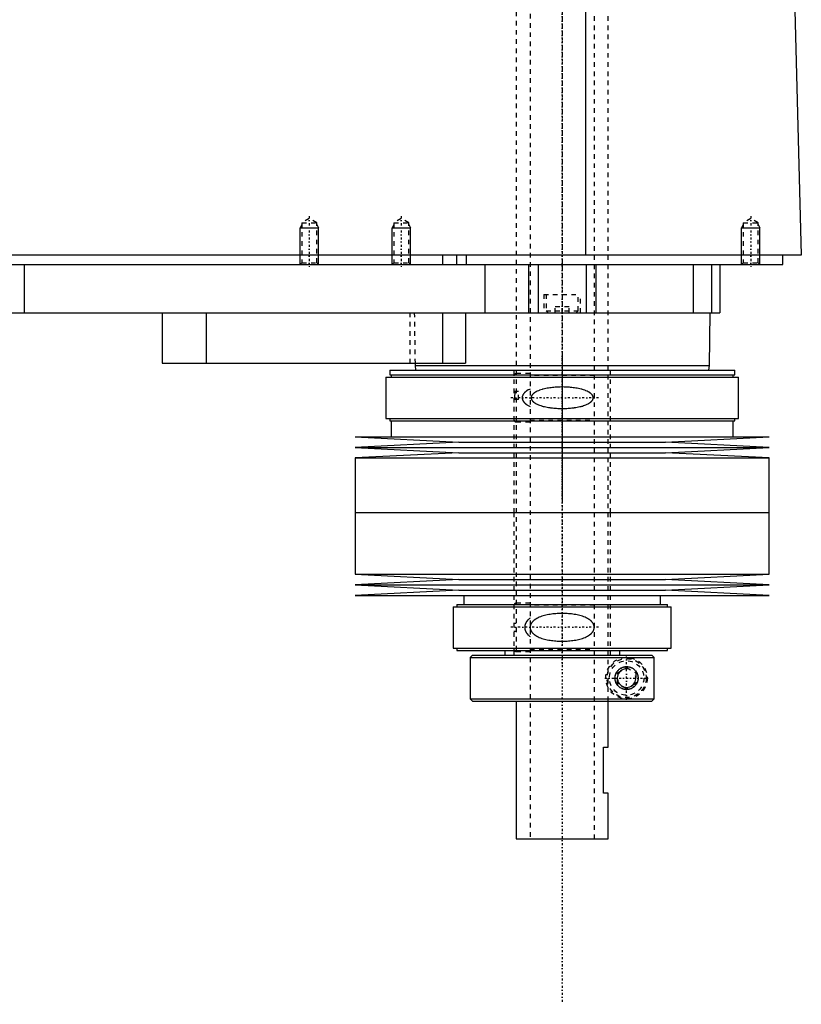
# Model space of a CAD drawing. Extents: x -139 to 602, y -146 to 645.
# Tile 4 of 6: x 432 to 602, y -146 to 68. Entities that reach past the tile are written whole.
import ezdxf

# ---------------------------------------------------------------- set-up
doc = ezdxf.new("R2010")
doc.units = 0
doc.linetypes.add('CENTER', pattern=[1.5, 0.45, -0.5, 0.05, -0.5])
doc.linetypes.add('DASHED', pattern=[2, 1, -1])
for name, color, linetype in [('AM_0', 7, 'CONTINUOUS'), ('AM_10', 7, 'CONTINUOUS'), ('AM_3', 7, 'DASHED'), ('AM_7', 7, 'CENTER')]:
    doc.layers.add(name, color=color, linetype=linetype)

msp = doc.modelspace()

# ---------------------------------------------------------------- linework, layer by layer
at = {"layer": 'AM_0', "color": 7, "linetype": 'CONTINUOUS'}
for p, q in [((555.15, 16.5), (555.15, 77.05)), ((600.5, 73.35), (602, 16.5)), ((602, 16.5), (200.5, 16.5)), ((524, 16.5), (524, 14.5)), ((527, 16.5), (527, 14.5)), ((529.15, 16.5), (529.15, 14.5)), ((598, 14.5), (598, 16.5)), ((244, 14.5), (598, 14.5)), ((433, 14.5), (433, 4)), ((533.21, 14.5), (533.21, 4)), ((542.7, 14.5), (542.7, 4)), ((544.81, 14.5), (544.81, 4)), ((555.19, 14.5), (555.19, 4)), ((557.3, 14.5), (557.3, 4)), ((578.5, 14.5), (578.5, 4)), ((582.5, 14.5), (582.5, 4)), ((584.3, 14.5), (584.3, 4)), ((388, 4), (584.3, 4)), ((463, 4), (463, -7)), ((472.56, 4), (472.56, -7)), ((524, 4), (524, -7)), ((529, 4), (529, -7)), ((582, -7.5), (582.17, 4)), ((463, -7), (529, -7)), ((512.48, -8.5), (512.48, -9.5)), ((512.48, -8.5), (587.52, -8.5)), ((517.99, -7), (518, -7.5)), ((518, -7.5), (518.1, -8.5)), ((518, -7.5), (582, -7.5)), ((581.9, -8.5), (582, -7.5)), ((587.52, -9.5), (587.52, -8.5)), ((511.68, -10), (511.68, -19)), ((511.68, -10), (588.33, -10)), ((512.48, -9.5), (587.52, -9.5)), ((512.83, -9.5), (512.83, -10)), ((587.17, -10), (587.17, -9.5)), ((588.33, -19), (588.33, -10)), ((511.68, -19), (588.33, -19)), ((512.48, -19), (512.48, -19.5)), ((587.52, -19.5), (587.52, -19)), ((512.48, -19.5), (587.52, -19.5)), ((512.83, -19.5), (512.83, -23)), ((587.17, -23), (587.17, -19.5)), ((505, -23), (527.5, -24.15)), ((505, -23), (595, -23)), ((572.5, -24.15), (595, -23)), ((527.5, -24.15), (505, -25.3)), ((505, -25.3), (527.5, -26.45)), ((505, -25.3), (595, -25.3)), ((527.5, -24.15), (572.5, -24.15)), ((595, -25.3), (572.5, -24.15)), ((572.5, -26.45), (595, -25.3)), ((527.5, -26.45), (505, -27.6)), ((505, -27.6), (505, -39.5)), ((505, -27.6), (595, -27.6)), ((527.5, -26.45), (572.5, -26.45)), ((595, -27.6), (572.5, -26.45)), ((595, -39.5), (595, -27.6)), ((505, -39.5), (595, -39.5)), ((505, -39.5), (505, -52.9)), ((505, -39.5), (595, -39.5)), ((595, -52.9), (595, -39.5)), ((505, -52.9), (527.5, -54.05)), ((505, -52.9), (595, -52.9)), ((572.5, -54.05), (595, -52.9)), ((527.5, -54.05), (505, -55.2)), ((505, -55.2), (527.5, -56.35)), ((505, -55.2), (595, -55.2)), ((527.5, -54.05), (572.5, -54.05)), ((595, -55.2), (572.5, -54.05)), ((572.5, -56.35), (595, -55.2)), ((527.5, -56.35), (505, -57.5)), ((505, -57.5), (595, -57.5)), ((527.5, -56.35), (572.5, -56.35)), ((528.6, -57.5), (528.6, -59.5)), ((571.4, -59.5), (571.4, -57.5)), ((595, -57.5), (572.5, -56.35)), ((527.1, -59.5), (527.1, -60)), ((527.1, -59.5), (572.9, -59.5)), ((572.9, -60), (572.9, -59.5)), ((526.3, -60), (526.3, -69)), ((526.3, -60), (573.7, -60)), ((573.7, -69), (573.7, -60)), ((526.3, -69), (573.7, -69)), ((527.1, -69), (527.1, -69.5)), ((527.1, -69.5), (572.9, -69.5)), ((530.5, -70.5), (530, -71)), ((530.5, -70.5), (569.49, -70.5)), ((537.5, -69.5), (537.5, -70.5)), ((562.5, -70.5), (562.5, -69.5)), ((569.99, -71), (569.49, -70.5)), ((572.9, -69.5), (572.9, -69)), ((530, -71), (530, -80)), ((530, -71), (569.99, -71)), ((569.99, -80), (569.99, -71)), ((530, -80), (530.5, -80.5)), ((530, -80), (569.99, -80)), ((530.5, -80.5), (569.49, -80.5)), ((540, -80.5), (540, -110.5)), ((560, -90.5), (560, -80.5)), ((569.49, -80.5), (569.99, -80)), ((559, -100.5), (559, -90.5)), ((559, -90.5), (560, -90.5)), ((560, -100.5), (559, -100.5)), ((560, -110.5), (560, -100.5)), ((540, -110.5), (560, -110.5))]:
    msp.add_line(p, q, dxfattribs=at)
msp.add_polyline3d([(561.5, -75.5, 0), (561.5, -75.49, 0), (561.5, -75.46, 0), (561.5, -75.43, 0), (561.5, -75.41, 0), (561.5, -75.4, 0), (561.5, -75.37, 0), (561.5, -75.34, 0), (561.51, -75.31, 0), (561.51, -75.28, 0), (561.51, -75.26, 0), (561.51, -75.24, 0), (561.52, -75.23, 0), (561.52, -75.2, 0), (561.52, -75.17, 0), (561.53, -75.14, 0), (561.53, -75.11, 0), (561.54, -75.08, 0), (561.54, -75.07, 0), (561.54, -75.05, 0), (561.55, -75.02, 0), (561.55, -75, 0), (561.55, -74.98, 0), (561.56, -74.97, 0), (561.56, -74.94, 0), (561.57, -74.91, 0), (561.57, -74.9, 0), (561.58, -74.88, 0), (561.59, -74.85, 0), (561.59, -74.82, 0), (561.6, -74.8, 0), (561.61, -74.77, 0), (561.62, -74.74, 0), (561.62, -74.73, 0), (561.63, -74.71, 0), (561.64, -74.68, 0), (561.65, -74.66, 0), (561.66, -74.63, 0), (561.67, -74.6, 0), (561.68, -74.58, 0), (561.68, -74.56, 0), (561.69, -74.55, 0), (561.7, -74.52, 0), (561.71, -74.49, 0), (561.72, -74.47, 0), (561.73, -74.44, 0), (561.75, -74.42, 0), (561.75, -74.4, 0), (561.76, -74.39, 0), (561.77, -74.37, 0), (561.79, -74.34, 0), (561.8, -74.31, 0), (561.81, -74.29, 0), (561.83, -74.27, 0), (561.83, -74.25, 0), (561.84, -74.24, 0), (561.85, -74.22, 0), (561.87, -74.19, 0), (561.88, -74.17, 0), (561.9, -74.15, 0), (561.91, -74.12, 0), (561.92, -74.11, 0), (561.93, -74.1, 0), (561.94, -74.08, 0), (561.96, -74.05, 0), (561.97, -74.04, 0), (562.02, -73.98, 0), (562.12, -73.86, 0), (562.22, -73.75, 0), (562.33, -73.64, 0), (562.44, -73.54, 0), (562.56, -73.45, 0), (562.62, -73.41, 0), (562.69, -73.37, 0), (562.81, -73.3, 0), (562.94, -73.23, 0), (563.01, -73.21, 0), (563.07, -73.18, 0), (563.21, -73.13, 0), (563.34, -73.09, 0), (563.41, -73.07, 0), (563.47, -73.06, 0), (563.6, -73.03, 0), (563.73, -73.01, 0), (563.86, -73, 0), (563.98, -73, 0), (564.11, -73, 0), (564.17, -73.01, 0), (564.23, -73.01, 0), (564.35, -73.03, 0), (564.48, -73.05, 0), (564.6, -73.07, 0), (564.72, -73.11, 0), (564.84, -73.15, 0), (564.9, -73.17, 0), (564.96, -73.19, 0), (565.08, -73.24, 0), (565.19, -73.3, 0), (565.3, -73.37, 0), (565.41, -73.44, 0), (565.51, -73.51, 0), (565.56, -73.55, 0), (565.61, -73.59, 0), (565.71, -73.68, 0), (565.8, -73.77, 0), (565.89, -73.86, 0), (565.97, -73.97, 0), (566.06, -74.08, 0), (566.1, -74.14, 0), (566.13, -74.2, 0), (566.21, -74.33, 0), (566.25, -74.41, 0), (566.26, -74.43, 0), (566.27, -74.45, 0), (566.28, -74.46, 0), (566.28, -74.48, 0), (566.29, -74.5, 0), (566.3, -74.52, 0), (566.31, -74.55, 0), (566.32, -74.57, 0), (566.33, -74.6, 0), (566.34, -74.61, 0), (566.34, -74.62, 0), (566.35, -74.65, 0), (566.36, -74.67, 0), (566.37, -74.7, 0), (566.38, -74.72, 0), (566.38, -74.75, 0), (566.39, -74.76, 0), (566.39, -74.77, 0), (566.4, -74.8, 0), (566.41, -74.82, 0), (566.41, -74.85, 0), (566.42, -74.88, 0), (566.43, -74.9, 0), (566.43, -74.92, 0), (566.43, -74.93, 0), (566.44, -74.96, 0), (566.45, -74.98, 0), (566.45, -75, 0), (566.45, -75.01, 0), (566.46, -75.04, 0), (566.46, -75.07, 0), (566.46, -75.08, 0), (566.47, -75.09, 0), (566.47, -75.12, 0), (566.48, -75.15, 0), (566.48, -75.18, 0), (566.48, -75.2, 0), (566.49, -75.23, 0), (566.49, -75.25, 0), (566.49, -75.26, 0), (566.49, -75.29, 0), (566.49, -75.32, 0), (566.5, -75.34, 0), (566.5, -75.37, 0), (566.5, -75.4, 0), (566.5, -75.41, 0), (566.5, -75.43, 0), (566.5, -75.46, 0), (566.5, -75.49, 0), (566.5, -75.5, 0), (566.5, -75.51, 0), (566.5, -75.54, 0), (566.5, -75.57, 0), (566.5, -75.59, 0), (566.5, -75.6, 0), (566.5, -75.63, 0), (566.5, -75.66, 0), (566.49, -75.68, 0), (566.49, -75.71, 0), (566.49, -75.74, 0), (566.49, -75.75, 0), (566.49, -75.77, 0), (566.48, -75.8, 0), (566.48, -75.82, 0), (566.48, -75.85, 0), (566.47, -75.88, 0), (566.47, -75.91, 0), (566.46, -75.92, 0), (566.46, -75.93, 0), (566.46, -75.96, 0), (566.45, -75.99, 0), (566.45, -76, 0), (566.45, -76.02, 0), (566.44, -76.04, 0), (566.43, -76.07, 0), (566.43, -76.08, 0), (566.43, -76.1, 0), (566.42, -76.12, 0), (566.41, -76.15, 0), (566.41, -76.18, 0), (566.4, -76.2, 0), (566.39, -76.23, 0), (566.39, -76.24, 0), (566.38, -76.25, 0), (566.38, -76.28, 0), (566.37, -76.3, 0), (566.36, -76.33, 0), (566.35, -76.35, 0), (566.34, -76.38, 0), (566.34, -76.39, 0), (566.33, -76.4, 0), (566.32, -76.43, 0), (566.31, -76.45, 0), (566.3, -76.48, 0), (566.29, -76.5, 0), (566.28, -76.52, 0), (566.28, -76.54, 0), (566.27, -76.55, 0), (566.26, -76.57, 0), (566.25, -76.59, 0), (566.21, -76.67, 0), (566.13, -76.8, 0), (566.1, -76.86, 0), (566.06, -76.92, 0), (565.97, -77.03, 0), (565.89, -77.14, 0), (565.8, -77.23, 0), (565.71, -77.32, 0), (565.61, -77.41, 0), (565.56, -77.45, 0), (565.51, -77.49, 0), (565.41, -77.56, 0), (565.3, -77.63, 0), (565.19, -77.7, 0), (565.08, -77.76, 0), (564.96, -77.81, 0), (564.9, -77.83, 0), (564.84, -77.85, 0), (564.72, -77.89, 0), (564.6, -77.93, 0), (564.48, -77.95, 0), (564.35, -77.97, 0), (564.23, -77.99, 0), (564.17, -77.99, 0), (564.11, -78, 0), (563.98, -78, 0), (563.86, -78, 0), (563.73, -77.99, 0), (563.6, -77.97, 0), (563.47, -77.94, 0), (563.41, -77.93, 0), (563.34, -77.91, 0), (563.21, -77.87, 0), (563.07, -77.82, 0), (563.01, -77.79, 0), (562.94, -77.77, 0), (562.81, -77.7, 0), (562.69, -77.63, 0), (562.62, -77.59, 0), (562.56, -77.55, 0), (562.44, -77.46, 0), (562.33, -77.36, 0), (562.22, -77.25, 0), (562.12, -77.14, 0), (562.02, -77.02, 0), (561.97, -76.96, 0), (561.96, -76.95, 0), (561.94, -76.92, 0), (561.93, -76.9, 0), (561.92, -76.89, 0), (561.91, -76.88, 0), (561.9, -76.85, 0), (561.88, -76.83, 0), (561.87, -76.81, 0), (561.85, -76.78, 0), (561.84, -76.76, 0), (561.83, -76.75, 0), (561.83, -76.73, 0), (561.81, -76.71, 0), (561.8, -76.69, 0), (561.79, -76.66, 0), (561.77, -76.63, 0), (561.76, -76.61, 0), (561.75, -76.6, 0), (561.75, -76.58, 0), (561.73, -76.56, 0), (561.72, -76.53, 0), (561.71, -76.51, 0), (561.7, -76.48, 0), (561.69, -76.45, 0), (561.68, -76.44, 0), (561.68, -76.42, 0), (561.67, -76.4, 0), (561.66, -76.37, 0), (561.65, -76.34, 0), (561.64, -76.32, 0), (561.63, -76.29, 0), (561.62, -76.27, 0), (561.62, -76.26, 0), (561.61, -76.23, 0), (561.6, -76.2, 0), (561.59, -76.18, 0), (561.59, -76.15, 0), (561.58, -76.12, 0), (561.57, -76.1, 0), (561.57, -76.09, 0), (561.56, -76.06, 0), (561.56, -76.03, 0), (561.55, -76.02, 0), (561.55, -76, 0), (561.55, -75.98, 0), (561.54, -75.95, 0), (561.54, -75.93, 0), (561.54, -75.92, 0), (561.53, -75.89, 0), (561.53, -75.86, 0), (561.52, -75.83, 0), (561.52, -75.8, 0), (561.52, -75.77, 0), (561.51, -75.76, 0), (561.51, -75.74, 0), (561.51, -75.72, 0), (561.51, -75.69, 0), (561.5, -75.66, 0), (561.5, -75.63, 0), (561.5, -75.6, 0), (561.5, -75.59, 0), (561.5, -75.57, 0), (561.5, -75.54, 0), (561.5, -75.51, 0), (561.5, -75.5, 0)], dxfattribs=at)
at = {"layer": 'AM_10', "color": 7, "linetype": 'CONTINUOUS'}
for p, q in [((493.38, 23.16), (493, 22.5)), ((493, 14.5), (493, 22.5)), ((493, 22.5), (497, 22.5)), ((496.62, 23.16), (497, 22.5)), ((497, 14.5), (497, 22.5)), ((513.38, 23.16), (513, 22.5)), ((513, 14.5), (513, 22.5)), ((513, 22.5), (517, 22.5)), ((516.62, 23.16), (517, 22.5)), ((517, 14.5), (517, 22.5)), ((589.38, 23.16), (589, 22.5)), ((589, 14.5), (589, 22.5)), ((589, 22.5), (593, 22.5)), ((592.62, 23.16), (593, 22.5)), ((593, 14.5), (593, 22.5))]:
    msp.add_line(p, q, dxfattribs=at)
msp.add_arc((564, -75.5), 2.01, 75, 15, dxfattribs=at)
at = {"layer": 'AM_3', "color": 6, "linetype": 'DASHED'}
for p, q in [((543, 569), (543, -110.5)), ((557, -110.5), (557, 569)), ((540, 553.5), (540, -70.5)), ((560, -80.5), (560, 553.5)), ((495, 24.5), (493.38, 23.56)), ((496.62, 23.56), (495, 24.5)), ((515, 24.5), (513.38, 23.56)), ((516.62, 23.56), (515, 24.5)), ((591, 24.5), (589.38, 23.56)), ((592.62, 23.56), (591, 24.5)), ((493.38, 23.56), (493.38, 14.88)), ((493.38, 23.56), (496.62, 23.56)), ((496.62, 14.88), (496.62, 23.56)), ((513.38, 23.56), (513.38, 14.88)), ((513.38, 23.56), (516.62, 23.56)), ((516.62, 14.88), (516.62, 23.56)), ((589.38, 23.56), (589.38, 14.88)), ((589.38, 23.56), (592.62, 23.56)), ((592.62, 14.88), (592.62, 23.56)), ((493.38, 14.88), (493, 14.5)), ((493.38, 14.88), (496.62, 14.88)), ((497, 14.5), (496.62, 14.88)), ((513.38, 14.88), (513, 14.5)), ((513.38, 14.88), (516.62, 14.88)), ((517, 14.5), (516.62, 14.88)), ((578.5, 14.5), (578.5, 4)), ((589.38, 14.88), (589, 14.5)), ((589.38, 14.88), (592.62, 14.88)), ((593, 14.5), (592.62, 14.88)), ((546, 8), (546, 4)), ((546, 8), (554, 8)), ((546.5, 8), (546.5, 4.4)), ((553.5, 4.4), (553.5, 8)), ((554, 4), (554, 8)), ((546.5, 4.4), (546.9, 4)), ((546.5, 4.4), (553.5, 4.4)), ((548.5, 4), (548.5, 5.25)), ((551.5, 5.25), (548.5, 5.25)), ((550, 4), (550, 5.25)), ((551.5, 4), (551.5, 5.25)), ((553.1, 4), (553.5, 4.4)), ((516.85, 4), (516.85, -7)), ((517.83, 4), (517.99, -7)), ((539.5, -8.5), (539.5, -39.5)), ((560.5, -39.5), (560.5, -8.5)), ((543, -9.25), (540, -9.25)), ((557, -9.65), (543, -9.65)), ((539.5, -13.1), (540.5, -13.1)), ((540.5, -14.9), (539.5, -14.9)), ((540.5, -13.16), (540, -13.16)), ((540.5, -14.9), (540.5, -13.1)), ((540, -19.75), (543, -19.75)), ((543, -19.35), (557, -19.35)), ((539.5, -39.5), (539.5, -70.5)), ((560.5, -70.5), (560.5, -39.5)), ((543, -59.2), (540, -59.2)), ((557, -59.6), (543, -59.6)), ((539.5, -63.55), (540, -63.55)), ((540, -65.35), (539.5, -65.35)), ((540, -69.7), (543, -69.7)), ((543, -69.3), (557, -69.3)), ((559.97, -80.5), (559.97, -70.5)), ((569.73, -70.75), (569.99, -71)), ((562, -74.35), (564, -73.19)), ((562, -76.65), (562, -74.35)), ((564, -73.19), (566, -74.35)), ((566, -74.35), (566, -76.65)), ((564, -77.81), (562, -76.65)), ((566, -76.65), (564, -77.81)), ((569.99, -80), (569.61, -80.38))]:
    msp.add_line(p, q, dxfattribs=at)
for points in [[(543, -12.6, 0), (542.86, -12.67, 0), (542.6, -12.81, 0), (542.34, -12.97, 0), (542.22, -13.06, 0), (542.2, -13.07, 0), (542.16, -13.1, 0), (542.12, -13.13, 0), (542.1, -13.15, 0), (542.08, -13.16, 0), (542.04, -13.19, 0), (542.01, -13.23, 0), (541.97, -13.26, 0), (541.93, -13.29, 0), (541.9, -13.32, 0), (541.88, -13.34, 0), (541.86, -13.36, 0), (541.83, -13.39, 0), (541.8, -13.42, 0), (541.76, -13.46, 0), (541.73, -13.49, 0), (541.7, -13.53, 0), (541.68, -13.55, 0), (541.67, -13.57, 0), (541.64, -13.6, 0), (541.61, -13.64, 0), (541.58, -13.68, 0), (541.55, -13.73, 0), (541.53, -13.77, 0), (541.51, -13.79, 0), (541.5, -13.81, 0), (541.47, -13.86, 0), (541.45, -13.9, 0), (541.43, -13.95, 0), (541.41, -13.99, 0), (541.39, -14.04, 0), (541.38, -14.06, 0), (541.37, -14.09, 0), (541.36, -14.14, 0), (541.34, -14.18, 0), (541.33, -14.23, 0), (541.32, -14.28, 0), (541.31, -14.33, 0), (541.31, -14.35, 0), (541.31, -14.38, 0), (541.3, -14.43, 0), (541.3, -14.48, 0), (541.3, -14.5, 0), (541.3, -14.52, 0), (541.3, -14.57, 0), (541.31, -14.62, 0), (541.31, -14.65, 0), (541.31, -14.67, 0), (541.32, -14.72, 0), (541.33, -14.77, 0), (541.34, -14.82, 0), (541.36, -14.86, 0), (541.37, -14.91, 0), (541.38, -14.94, 0), (541.39, -14.96, 0), (541.41, -15.01, 0), (541.43, -15.05, 0), (541.45, -15.1, 0), (541.47, -15.14, 0), (541.5, -15.19, 0), (541.51, -15.21, 0), (541.53, -15.23, 0), (541.55, -15.27, 0), (541.58, -15.32, 0), (541.61, -15.36, 0), (541.64, -15.4, 0), (541.67, -15.43, 0), (541.68, -15.45, 0), (541.7, -15.47, 0), (541.73, -15.51, 0), (541.76, -15.54, 0), (541.8, -15.58, 0), (541.83, -15.61, 0), (541.86, -15.64, 0), (541.88, -15.66, 0), (541.9, -15.68, 0), (541.93, -15.71, 0), (541.97, -15.74, 0), (542.01, -15.77, 0), (542.04, -15.81, 0), (542.08, -15.84, 0), (542.1, -15.85, 0), (542.12, -15.87, 0), (542.16, -15.9, 0), (542.2, -15.93, 0), (542.22, -15.94, 0), (542.24, -15.96, 0), (542.28, -15.98, 0), (542.32, -16.01, 0), (542.34, -16.03, 0), (542.36, -16.04, 0), (542.4, -16.07, 0), (542.44, -16.09, 0), (542.6, -16.19, 0), (542.86, -16.33, 0), (543, -16.4, 0)], [(550, -12.16, 0), (549.86, -12.16, 0), (549.58, -12.17, 0), (549.3, -12.17, 0), (549.16, -12.18, 0), (549.02, -12.19, 0), (548.73, -12.2, 0), (548.44, -12.22, 0), (548.16, -12.25, 0), (547.87, -12.27, 0), (547.58, -12.31, 0), (547.43, -12.33, 0), (547.29, -12.35, 0), (547, -12.39, 0), (546.72, -12.44, 0), (546.44, -12.49, 0), (546.16, -12.56, 0), (545.88, -12.62, 0), (545.75, -12.66, 0), (545.61, -12.7, 0), (545.35, -12.78, 0), (545.09, -12.86, 0), (544.96, -12.91, 0), (544.83, -12.96, 0), (544.59, -13.07, 0), (544.35, -13.19, 0), (544.23, -13.25, 0), (544.21, -13.26, 0), (544.17, -13.29, 0), (544.13, -13.31, 0), (544.12, -13.32, 0), (544.1, -13.33, 0), (544.06, -13.36, 0), (544.02, -13.38, 0), (543.99, -13.41, 0), (543.95, -13.43, 0), (543.91, -13.46, 0), (543.89, -13.47, 0), (543.88, -13.48, 0), (543.84, -13.51, 0), (543.81, -13.54, 0), (543.77, -13.57, 0), (543.74, -13.6, 0), (543.7, -13.63, 0), (543.68, -13.64, 0), (543.67, -13.66, 0), (543.63, -13.69, 0), (543.6, -13.73, 0), (543.57, -13.76, 0), (543.54, -13.8, 0), (543.51, -13.84, 0), (543.49, -13.85, 0), (543.48, -13.87, 0), (543.45, -13.91, 0), (543.42, -13.95, 0), (543.4, -13.99, 0), (543.37, -14.03, 0), (543.35, -14.08, 0), (543.34, -14.1, 0), (543.33, -14.12, 0), (543.31, -14.16, 0), (543.3, -14.21, 0), (543.28, -14.25, 0), (543.27, -14.3, 0), (543.26, -14.34, 0), (543.26, -14.36, 0), (543.25, -14.39, 0), (543.25, -14.43, 0), (543.25, -14.48, 0), (543.25, -14.5, 0), (543.25, -14.52, 0), (543.25, -14.57, 0), (543.25, -14.61, 0), (543.26, -14.64, 0), (543.26, -14.66, 0), (543.27, -14.7, 0), (543.28, -14.75, 0), (543.3, -14.79, 0), (543.31, -14.84, 0), (543.33, -14.88, 0), (543.34, -14.9, 0), (543.35, -14.92, 0), (543.37, -14.97, 0), (543.4, -15.01, 0), (543.42, -15.05, 0), (543.45, -15.09, 0), (543.48, -15.13, 0), (543.49, -15.15, 0), (543.51, -15.16, 0), (543.54, -15.2, 0), (543.57, -15.24, 0), (543.6, -15.27, 0), (543.63, -15.31, 0), (543.67, -15.34, 0), (543.68, -15.36, 0), (543.7, -15.37, 0), (543.74, -15.4, 0), (543.77, -15.43, 0), (543.81, -15.46, 0), (543.84, -15.49, 0), (543.88, -15.52, 0), (543.89, -15.53, 0), (543.91, -15.54, 0), (543.95, -15.57, 0), (543.99, -15.59, 0), (544.02, -15.62, 0), (544.06, -15.64, 0), (544.1, -15.67, 0), (544.12, -15.68, 0), (544.13, -15.69, 0), (544.17, -15.71, 0), (544.21, -15.74, 0), (544.23, -15.75, 0), (544.35, -15.81, 0), (544.59, -15.93, 0), (544.83, -16.04, 0), (545.09, -16.14, 0), (545.35, -16.22, 0), (545.61, -16.3, 0), (545.75, -16.34, 0), (545.88, -16.38, 0), (546.16, -16.44, 0), (546.44, -16.51, 0), (546.72, -16.56, 0), (547, -16.61, 0), (547.29, -16.65, 0), (547.43, -16.67, 0), (547.58, -16.69, 0), (547.87, -16.73, 0), (548.16, -16.75, 0), (548.44, -16.78, 0), (548.73, -16.8, 0), (549.02, -16.81, 0), (549.16, -16.82, 0), (549.3, -16.83, 0), (549.58, -16.83, 0), (549.86, -16.84, 0), (550, -16.84, 0), (550.14, -16.84, 0), (550.42, -16.83, 0), (550.7, -16.83, 0), (550.84, -16.82, 0), (550.98, -16.81, 0), (551.27, -16.8, 0), (551.56, -16.78, 0), (551.84, -16.75, 0), (552.13, -16.73, 0), (552.42, -16.69, 0), (552.57, -16.67, 0), (552.71, -16.65, 0), (553, -16.61, 0), (553.28, -16.56, 0), (553.56, -16.51, 0), (553.84, -16.44, 0), (554.12, -16.38, 0), (554.25, -16.34, 0), (554.39, -16.3, 0), (554.65, -16.22, 0), (554.91, -16.14, 0), (555.17, -16.04, 0), (555.41, -15.93, 0), (555.65, -15.81, 0), (555.77, -15.75, 0), (555.79, -15.74, 0), (555.83, -15.71, 0), (555.87, -15.69, 0), (555.88, -15.68, 0), (555.9, -15.67, 0), (555.94, -15.64, 0), (555.98, -15.62, 0), (556.01, -15.59, 0), (556.05, -15.57, 0), (556.09, -15.54, 0), (556.11, -15.53, 0), (556.12, -15.52, 0), (556.16, -15.49, 0), (556.19, -15.46, 0), (556.23, -15.43, 0), (556.26, -15.4, 0), (556.3, -15.37, 0), (556.32, -15.36, 0), (556.33, -15.34, 0), (556.37, -15.31, 0), (556.4, -15.27, 0), (556.43, -15.24, 0), (556.46, -15.2, 0), (556.49, -15.16, 0), (556.51, -15.15, 0), (556.52, -15.13, 0), (556.55, -15.09, 0), (556.58, -15.05, 0), (556.6, -15.01, 0), (556.63, -14.97, 0), (556.65, -14.92, 0), (556.66, -14.9, 0), (556.67, -14.88, 0), (556.69, -14.84, 0), (556.7, -14.79, 0), (556.72, -14.75, 0), (556.73, -14.7, 0), (556.74, -14.66, 0), (556.74, -14.64, 0), (556.75, -14.61, 0), (556.75, -14.57, 0), (556.75, -14.52, 0), (556.75, -14.5, 0), (556.75, -14.48, 0), (556.75, -14.43, 0), (556.75, -14.39, 0), (556.74, -14.36, 0), (556.74, -14.34, 0), (556.73, -14.3, 0), (556.72, -14.25, 0), (556.7, -14.21, 0), (556.69, -14.16, 0), (556.67, -14.12, 0), (556.66, -14.1, 0), (556.65, -14.08, 0), (556.63, -14.03, 0), (556.6, -13.99, 0), (556.58, -13.95, 0), (556.55, -13.91, 0), (556.52, -13.87, 0), (556.51, -13.85, 0), (556.49, -13.84, 0), (556.46, -13.8, 0), (556.43, -13.76, 0), (556.4, -13.73, 0), (556.37, -13.69, 0), (556.33, -13.66, 0), (556.32, -13.64, 0), (556.3, -13.63, 0), (556.26, -13.6, 0), (556.23, -13.57, 0), (556.19, -13.54, 0), (556.16, -13.51, 0), (556.12, -13.48, 0), (556.11, -13.47, 0), (556.09, -13.46, 0), (556.05, -13.43, 0), (556.01, -13.41, 0), (555.98, -13.38, 0), (555.94, -13.36, 0), (555.9, -13.33, 0), (555.88, -13.32, 0), (555.87, -13.31, 0), (555.83, -13.29, 0), (555.79, -13.26, 0), (555.77, -13.25, 0), (555.65, -13.19, 0), (555.41, -13.07, 0), (555.17, -12.96, 0), (555.04, -12.91, 0), (554.91, -12.86, 0), (554.65, -12.78, 0), (554.39, -12.7, 0), (554.25, -12.66, 0), (554.12, -12.62, 0), (553.84, -12.56, 0), (553.56, -12.49, 0), (553.28, -12.44, 0), (553, -12.39, 0), (552.71, -12.35, 0), (552.57, -12.33, 0), (552.42, -12.31, 0), (552.13, -12.27, 0), (551.84, -12.25, 0), (551.56, -12.22, 0), (551.27, -12.2, 0), (550.98, -12.19, 0), (550.84, -12.18, 0), (550.7, -12.17, 0), (550.42, -12.17, 0), (550.14, -12.16, 0), (550, -12.16, 0)], [(540, -13.16, 0), (540, -13.16, 0), (540, -13.16, 0), (539.99, -13.16, 0), (539.99, -13.16, 0), (539.99, -13.16, 0), (539.99, -13.16, 0), (539.98, -13.16, 0), (539.98, -13.16, 0), (539.98, -13.16, 0), (539.98, -13.16, 0), (539.97, -13.16, 0), (539.97, -13.16, 0), (539.97, -13.16, 0), (539.97, -13.16, 0), (539.96, -13.16, 0), (539.96, -13.16, 0), (539.96, -13.16, 0), (539.96, -13.16, 0), (539.96, -13.16, 0), (539.95, -13.16, 0), (539.95, -13.17, 0), (539.95, -13.17, 0), (539.95, -13.17, 0), (539.95, -13.17, 0), (539.94, -13.17, 0), (539.94, -13.17, 0), (539.94, -13.17, 0), (539.94, -13.17, 0), (539.93, -13.17, 0), (539.93, -13.17, 0), (539.93, -13.18, 0), (539.93, -13.18, 0), (539.93, -13.18, 0), (539.93, -13.18, 0), (539.92, -13.18, 0), (539.92, -13.18, 0), (539.92, -13.18, 0), (539.92, -13.18, 0), (539.91, -13.19, 0), (539.91, -13.19, 0), (539.91, -13.19, 0), (539.91, -13.19, 0), (539.91, -13.19, 0), (539.9, -13.19, 0), (539.9, -13.19, 0), (539.9, -13.2, 0), (539.9, -13.2, 0), (539.9, -13.2, 0), (539.9, -13.2, 0), (539.89, -13.2, 0), (539.89, -13.21, 0), (539.87, -13.22, 0), (539.87, -13.23, 0), (539.86, -13.23, 0), (539.85, -13.25, 0), (539.84, -13.26, 0), (539.83, -13.28, 0), (539.82, -13.29, 0), (539.81, -13.3, 0), (539.81, -13.31, 0), (539.8, -13.32, 0), (539.8, -13.34, 0), (539.79, -13.35, 0), (539.78, -13.36, 0), (539.78, -13.37, 0), (539.77, -13.38, 0), (539.77, -13.4, 0), (539.76, -13.41, 0), (539.76, -13.42, 0), (539.76, -13.43, 0), (539.75, -13.45, 0), (539.73, -13.5, 0), (539.71, -13.6, 0), (539.68, -13.7, 0), (539.67, -13.81, 0), (539.65, -13.91, 0), (539.65, -13.97, 0), (539.64, -14.02, 0), (539.63, -14.13, 0), (539.63, -14.23, 0), (539.62, -14.34, 0), (539.62, -14.44, 0), (539.62, -14.54, 0), (539.62, -14.59, 0), (539.62, -14.64, 0), (539.63, -14.74, 0), (539.63, -14.85, 0), (539.63, -14.9, 0)], [(550, -61.44, 0), (549.85, -61.44, 0), (549.55, -61.44, 0), (549.24, -61.45, 0), (549.09, -61.46, 0), (548.93, -61.47, 0), (548.62, -61.49, 0), (548.31, -61.51, 0), (547.99, -61.55, 0), (547.68, -61.59, 0), (547.37, -61.63, 0), (547.22, -61.66, 0), (547.06, -61.68, 0), (546.76, -61.74, 0), (546.45, -61.81, 0), (546.15, -61.88, 0), (545.86, -61.96, 0), (545.57, -62.05, 0), (545.43, -62.1, 0), (545.29, -62.15, 0), (545.02, -62.26, 0), (544.75, -62.38, 0), (544.62, -62.45, 0), (544.49, -62.52, 0), (544.25, -62.66, 0), (544.11, -62.76, 0), (544.07, -62.78, 0), (544.03, -62.81, 0), (544.01, -62.82, 0), (543.99, -62.84, 0), (543.95, -62.87, 0), (543.91, -62.9, 0), (543.9, -62.91, 0), (543.88, -62.93, 0), (543.84, -62.96, 0), (543.8, -62.99, 0), (543.78, -63, 0), (543.77, -63.02, 0), (543.73, -63.05, 0), (543.69, -63.09, 0), (543.66, -63.12, 0), (543.62, -63.15, 0), (543.59, -63.19, 0), (543.57, -63.21, 0), (543.56, -63.23, 0), (543.52, -63.26, 0), (543.49, -63.3, 0), (543.46, -63.34, 0), (543.42, -63.38, 0), (543.39, -63.42, 0), (543.38, -63.44, 0), (543.36, -63.46, 0), (543.33, -63.51, 0), (543.3, -63.55, 0), (543.28, -63.59, 0), (543.25, -63.64, 0), (543.22, -63.69, 0), (543.21, -63.71, 0), (543.2, -63.73, 0), (543.18, -63.78, 0), (543.16, -63.83, 0), (543.14, -63.88, 0), (543.12, -63.92, 0), (543.1, -63.97, 0), (543.09, -64, 0), (543.09, -64.02, 0), (543.07, -64.07, 0), (543.06, -64.12, 0), (543.05, -64.17, 0), (543.04, -64.22, 0), (543.03, -64.27, 0), (543.03, -64.3, 0), (543.03, -64.32, 0), (543.03, -64.37, 0), (543.02, -64.43, 0), (543.02, -64.45, 0), (543.02, -64.47, 0), (543.03, -64.53, 0), (543.03, -64.58, 0), (543.03, -64.6, 0), (543.03, -64.63, 0), (543.04, -64.68, 0), (543.05, -64.73, 0), (543.06, -64.78, 0), (543.07, -64.83, 0), (543.09, -64.88, 0), (543.09, -64.9, 0), (543.1, -64.93, 0), (543.12, -64.98, 0), (543.14, -65.02, 0), (543.16, -65.07, 0), (543.18, -65.12, 0), (543.2, -65.17, 0), (543.21, -65.19, 0), (543.22, -65.21, 0), (543.25, -65.26, 0), (543.28, -65.31, 0), (543.3, -65.35, 0), (543.33, -65.39, 0), (543.36, -65.44, 0), (543.38, -65.46, 0), (543.39, -65.48, 0), (543.42, -65.52, 0), (543.46, -65.56, 0), (543.49, -65.6, 0), (543.52, -65.64, 0), (543.56, -65.67, 0), (543.57, -65.69, 0), (543.59, -65.71, 0), (543.62, -65.75, 0), (543.66, -65.78, 0), (543.69, -65.81, 0), (543.73, -65.85, 0), (543.77, -65.88, 0), (543.78, -65.9, 0), (543.8, -65.91, 0), (543.84, -65.94, 0), (543.88, -65.97, 0), (543.9, -65.99, 0), (543.91, -66, 0), (543.95, -66.03, 0), (543.99, -66.06, 0), (544.01, -66.08, 0), (544.03, -66.09, 0), (544.07, -66.12, 0), (544.11, -66.14, 0), (544.25, -66.24, 0), (544.49, -66.38, 0), (544.75, -66.52, 0), (545.02, -66.64, 0), (545.29, -66.75, 0), (545.43, -66.8, 0), (545.57, -66.85, 0), (545.86, -66.94, 0), (546.15, -67.02, 0), (546.45, -67.09, 0), (546.76, -67.16, 0), (547.06, -67.22, 0), (547.22, -67.24, 0), (547.37, -67.27, 0), (547.68, -67.31, 0), (547.99, -67.35, 0), (548.31, -67.39, 0), (548.62, -67.41, 0), (548.93, -67.43, 0), (549.09, -67.44, 0), (549.24, -67.45, 0), (549.55, -67.46, 0), (549.85, -67.46, 0), (550, -67.46, 0), (550.15, -67.46, 0), (550.45, -67.46, 0), (550.76, -67.45, 0), (550.91, -67.44, 0), (551.07, -67.43, 0), (551.38, -67.41, 0), (551.69, -67.39, 0), (552.01, -67.35, 0), (552.32, -67.31, 0), (552.63, -67.27, 0), (552.78, -67.24, 0), (552.94, -67.22, 0), (553.24, -67.16, 0), (553.55, -67.09, 0), (553.85, -67.02, 0), (554.14, -66.94, 0), (554.43, -66.85, 0), (554.57, -66.8, 0), (554.71, -66.75, 0), (554.98, -66.64, 0), (555.25, -66.52, 0), (555.51, -66.38, 0), (555.75, -66.24, 0), (555.89, -66.14, 0), (555.93, -66.12, 0), (555.97, -66.09, 0), (555.99, -66.08, 0), (556.01, -66.06, 0), (556.05, -66.03, 0), (556.09, -66, 0), (556.1, -65.99, 0), (556.12, -65.97, 0), (556.16, -65.94, 0), (556.2, -65.91, 0), (556.22, -65.9, 0), (556.23, -65.88, 0), (556.27, -65.85, 0), (556.31, -65.81, 0), (556.34, -65.78, 0), (556.38, -65.75, 0), (556.41, -65.71, 0), (556.43, -65.69, 0), (556.44, -65.67, 0), (556.48, -65.64, 0), (556.51, -65.6, 0), (556.54, -65.56, 0), (556.58, -65.52, 0), (556.61, -65.48, 0), (556.62, -65.46, 0), (556.64, -65.44, 0), (556.67, -65.39, 0), (556.7, -65.35, 0), (556.72, -65.31, 0), (556.75, -65.26, 0), (556.78, -65.21, 0), (556.79, -65.19, 0), (556.8, -65.17, 0), (556.82, -65.12, 0), (556.84, -65.07, 0), (556.86, -65.02, 0), (556.88, -64.98, 0), (556.9, -64.93, 0), (556.91, -64.9, 0), (556.91, -64.88, 0), (556.93, -64.83, 0), (556.94, -64.78, 0), (556.95, -64.73, 0), (556.96, -64.68, 0), (556.97, -64.63, 0), (556.97, -64.6, 0), (556.97, -64.58, 0), (556.97, -64.53, 0), (556.98, -64.47, 0), (556.98, -64.45, 0), (556.98, -64.43, 0), (556.97, -64.37, 0), (556.97, -64.32, 0), (556.97, -64.3, 0), (556.97, -64.27, 0), (556.96, -64.22, 0), (556.95, -64.17, 0), (556.94, -64.12, 0), (556.93, -64.07, 0), (556.91, -64.02, 0), (556.91, -64, 0), (556.9, -63.97, 0), (556.88, -63.92, 0), (556.86, -63.88, 0), (556.84, -63.83, 0), (556.82, -63.78, 0), (556.8, -63.73, 0), (556.79, -63.71, 0), (556.78, -63.69, 0), (556.75, -63.64, 0), (556.72, -63.59, 0), (556.7, -63.55, 0), (556.67, -63.51, 0), (556.64, -63.46, 0), (556.62, -63.44, 0), (556.61, -63.42, 0), (556.58, -63.38, 0), (556.54, -63.34, 0), (556.51, -63.3, 0), (556.48, -63.26, 0), (556.44, -63.23, 0), (556.43, -63.21, 0), (556.41, -63.19, 0), (556.38, -63.15, 0), (556.34, -63.12, 0), (556.31, -63.09, 0), (556.27, -63.05, 0), (556.23, -63.02, 0), (556.22, -63, 0), (556.2, -62.99, 0), (556.16, -62.96, 0), (556.12, -62.93, 0), (556.1, -62.91, 0), (556.09, -62.9, 0), (556.05, -62.87, 0), (556.01, -62.84, 0), (555.99, -62.82, 0), (555.97, -62.81, 0), (555.93, -62.78, 0), (555.89, -62.76, 0), (555.75, -62.66, 0), (555.51, -62.52, 0), (555.38, -62.45, 0), (555.25, -62.38, 0), (554.98, -62.26, 0), (554.71, -62.15, 0), (554.57, -62.1, 0), (554.43, -62.05, 0), (554.14, -61.96, 0), (553.85, -61.88, 0), (553.55, -61.81, 0), (553.24, -61.74, 0), (552.94, -61.68, 0), (552.78, -61.66, 0), (552.63, -61.63, 0), (552.32, -61.59, 0), (552.01, -61.55, 0), (551.69, -61.51, 0), (551.38, -61.49, 0), (551.07, -61.47, 0), (550.91, -61.46, 0), (550.76, -61.45, 0), (550.45, -61.44, 0), (550.15, -61.44, 0), (550, -61.44, 0)], [(543, -62.46, 0), (542.89, -62.54, 0), (542.77, -62.64, 0), (542.74, -62.67, 0), (542.71, -62.7, 0), (542.69, -62.72, 0), (542.67, -62.73, 0), (542.64, -62.76, 0), (542.61, -62.79, 0), (542.58, -62.82, 0), (542.55, -62.85, 0), (542.52, -62.89, 0), (542.5, -62.9, 0), (542.49, -62.92, 0), (542.46, -62.95, 0), (542.43, -62.98, 0), (542.42, -63, 0), (542.4, -63.02, 0), (542.38, -63.05, 0), (542.35, -63.08, 0), (542.34, -63.1, 0), (542.32, -63.12, 0), (542.3, -63.15, 0), (542.27, -63.19, 0), (542.25, -63.22, 0), (542.22, -63.25, 0), (542.2, -63.29, 0), (542.19, -63.31, 0), (542.18, -63.33, 0), (542.15, -63.36, 0), (542.13, -63.4, 0), (542.11, -63.44, 0), (542.09, -63.48, 0), (542.07, -63.52, 0), (542.06, -63.54, 0), (542.05, -63.56, 0), (542.03, -63.6, 0), (542.01, -63.64, 0), (541.99, -63.68, 0), (541.98, -63.72, 0), (541.96, -63.77, 0), (541.95, -63.79, 0), (541.94, -63.81, 0), (541.93, -63.85, 0), (541.92, -63.9, 0), (541.9, -63.94, 0), (541.89, -63.99, 0), (541.88, -64.03, 0), (541.88, -64.05, 0), (541.87, -64.08, 0), (541.87, -64.12, 0), (541.86, -64.16, 0), (541.85, -64.21, 0), (541.85, -64.25, 0), (541.84, -64.3, 0), (541.84, -64.32, 0), (541.84, -64.34, 0), (541.84, -64.39, 0), (541.84, -64.43, 0), (541.84, -64.45, 0), (541.84, -64.47, 0), (541.84, -64.51, 0), (541.84, -64.56, 0), (541.84, -64.58, 0), (541.84, -64.6, 0), (541.85, -64.65, 0), (541.85, -64.69, 0), (541.86, -64.74, 0), (541.87, -64.78, 0), (541.87, -64.82, 0), (541.88, -64.85, 0), (541.88, -64.87, 0), (541.89, -64.91, 0), (541.9, -64.96, 0), (541.92, -65, 0), (541.93, -65.05, 0), (541.94, -65.09, 0), (541.95, -65.11, 0), (541.96, -65.13, 0), (541.98, -65.18, 0), (541.99, -65.22, 0), (542.01, -65.26, 0), (542.03, -65.3, 0), (542.05, -65.34, 0), (542.06, -65.36, 0), (542.07, -65.38, 0), (542.09, -65.42, 0), (542.11, -65.46, 0), (542.13, -65.5, 0), (542.15, -65.54, 0), (542.18, -65.57, 0), (542.19, -65.59, 0), (542.2, -65.61, 0), (542.22, -65.65, 0), (542.25, -65.68, 0), (542.27, -65.71, 0), (542.3, -65.75, 0), (542.32, -65.78, 0), (542.34, -65.8, 0), (542.35, -65.82, 0), (542.38, -65.85, 0), (542.4, -65.88, 0), (542.42, -65.9, 0), (542.43, -65.92, 0), (542.46, -65.95, 0), (542.49, -65.98, 0), (542.5, -66, 0), (542.52, -66.01, 0), (542.55, -66.05, 0), (542.58, -66.08, 0), (542.61, -66.11, 0), (542.64, -66.14, 0), (542.67, -66.17, 0), (542.69, -66.18, 0), (542.71, -66.2, 0), (542.74, -66.23, 0), (542.77, -66.26, 0), (542.89, -66.36, 0), (543, -66.44, 0)]]:
    msp.add_polyline3d(points, dxfattribs=at)
for radius in [4.5, 4.25, 3.75, 2.5]:
    msp.add_circle((564, -75.5), radius, dxfattribs=at)
for centre, start, end in [((540, -9.75), 90, 180), ((540, -19.25), 180, 270), ((540, -59.7), 90, 180), ((540, -69.2), 180, 270)]:
    msp.add_arc(centre, 0.5, start, end, dxfattribs=at)
at = {"layer": 'AM_7', "color": 4, "linetype": 'CENTER'}
for p, q in [((550, 644.98), (550, -146.47)), ((550, 224.39), (550, -37.19)), ((495, 25), (495, 14)), ((515, 25), (515, 14)), ((591, 25), (591, 14)), ((550, -5.4), (550, -73.6)), ((550, -6.95), (550, -41.05)), ((557.88, -14.5), (538.62, -14.5)), ((557.88, -64.45), (538.62, -64.45)), ((564, -80.22), (564, -70.78)), ((559.27, -75.5), (568.73, -75.5))]:
    msp.add_line(p, q, dxfattribs=at)

doc.saveas('drawing.dxf')
